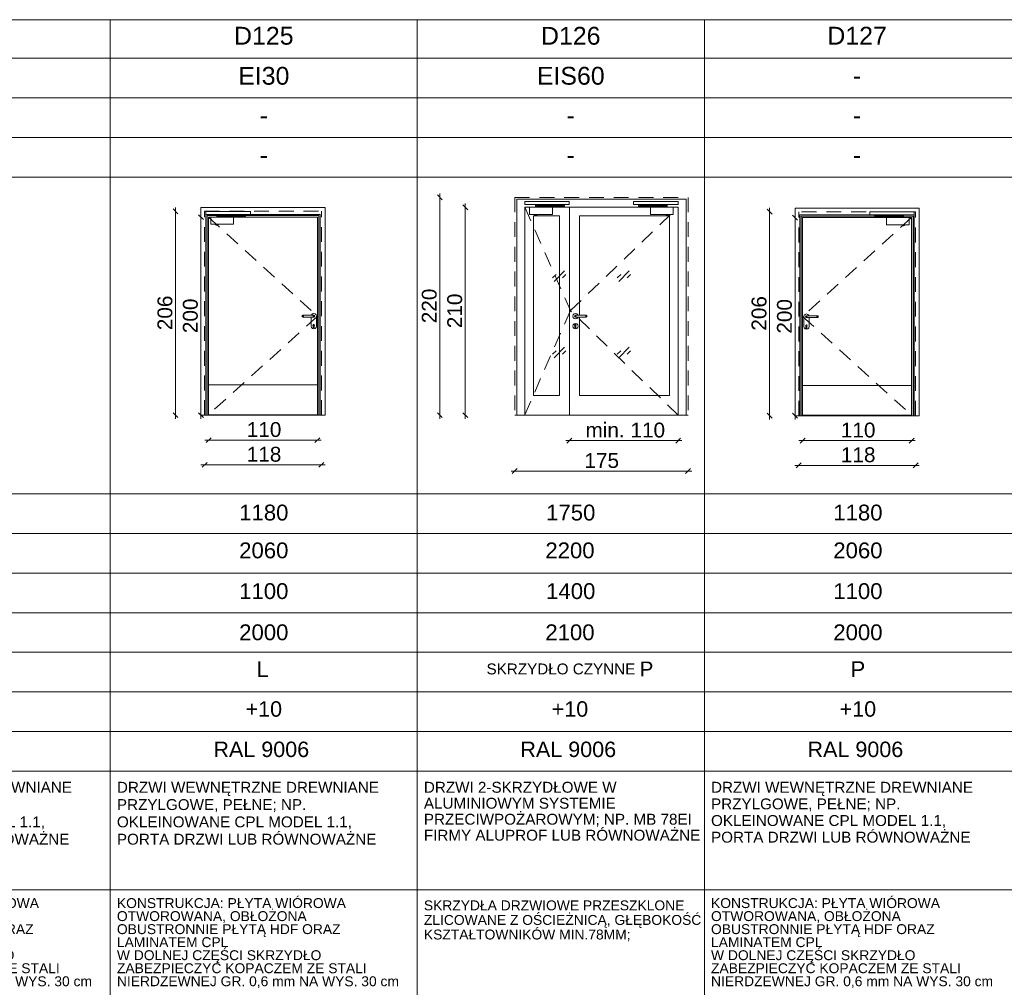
# Paper-space layout 'A-57 ZESTAWIENIE STOLARKI PROJEKTOWANEJ' of a CAD drawing. Header units: millimetres. Extents: x 0 to 900, y 0 to 1010.
# Tile 17 of 63: x 517 to 617, y 101 to 199. Entities that reach past the tile are written whole.
import ezdxf
from ezdxf.xclip import XClip

# ---------------------------------------------------------------- set-up
doc = ezdxf.new("R2010")
doc.units = ezdxf.units.MM
doc.header["$MEASUREMENT"] = 0
doc.header["$XCLIPFRAME"] = 0
doc.linetypes.add('LINIE_3', pattern=[25, 15, -10])
doc.linetypes.add('Przer. długie kreski', pattern=[2.5, 1.5, -1])
doc.layers.add('0_Nr_pióra__1', color=7, linetype='Continuous', lineweight=20)
for name, color, linetype, lineweight, true_color in [('0_Nr_pióra__30', 7, 'Continuous', 5, 0x878787), ('0_Nr_pióra__7', 7, 'Continuous', 18, 0x171717), ('0_Nr_pióra__8', 7, 'Continuous', 13, 0x4c4c4c), ('0_Nr_pióra__94', 7, 'Continuous', 5, 0x3b3b3b)]:
    doc.layers.add(name, color=color, linetype=linetype, lineweight=lineweight, true_color=true_color)
doc.layers.add('A_podrys', color=7, linetype='Continuous')
doc.styles.add('STYL_AUTOMATYCZNY_1', font='arial.ttf')

# ---------------------------------------------------------------- blocks, each defined once
blk = doc.blocks.new('Rysunek_1_1', base_point=(-2089.904, -1946.744))
at = {"layer": '0_Nr_pióra__1', "color": 7, "linetype": 'Continuous', "lineweight": 20}
for p, q in [((560.121, 180.884), (559.621, 181.384)), ((559.871, 181.134), (559.871, 181.509)), ((559.871, 159.134), (559.871, 181.134)), ((533.427, 179.484), (532.927, 179.984)), ((533.177, 179.734), (533.177, 180.109)), ((562.692, 179.884), (562.192, 180.384)), ((562.442, 180.134), (562.442, 180.509)), ((562.442, 159.134), (562.442, 180.134)), ((593.177, 179.684), (593.177, 180.059)), ((533.177, 159.134), (533.177, 179.734)), ((535.993, 178.884), (535.493, 179.384)), ((535.743, 179.134), (535.743, 179.509)), ((535.743, 159.134), (535.743, 179.134)), ((593.427, 179.434), (592.927, 179.934)), ((593.177, 159.084), (593.177, 179.684)), ((595.993, 178.834), (595.493, 179.334)), ((595.743, 179.084), (595.743, 179.459)), ((595.743, 159.084), (595.743, 179.084)), ((532.927, 159.384), (533.427, 158.884)), ((533.177, 158.759), (533.177, 159.134)), ((535.493, 159.384), (535.993, 158.884)), ((535.743, 158.759), (535.743, 159.134)), ((559.621, 159.384), (560.121, 158.884)), ((559.871, 158.759), (559.871, 159.134)), ((562.192, 159.384), (562.692, 158.884)), ((562.442, 158.759), (562.442, 159.134)), ((592.927, 159.334), (593.427, 158.834)), ((595.493, 159.334), (595.993, 158.834)), ((593.177, 158.709), (593.177, 159.084)), ((595.743, 158.709), (595.743, 159.084)), ((536.515, 156.612), (536.14, 156.612)), ((536.765, 156.862), (536.265, 156.362)), ((547.515, 156.612), (536.515, 156.612)), ((547.265, 156.362), (547.765, 156.862)), ((547.89, 156.612), (547.515, 156.612)), ((572.962, 156.561), (572.587, 156.561)), ((573.212, 156.811), (572.712, 156.311)), ((583.942, 156.561), (572.962, 156.561)), ((583.692, 156.311), (584.192, 156.811)), ((584.317, 156.561), (583.942, 156.561)), ((596.14, 156.562), (596.515, 156.562)), ((596.765, 156.812), (596.265, 156.312)), ((596.515, 156.562), (607.515, 156.562)), ((607.265, 156.312), (607.765, 156.812)), ((607.515, 156.562), (607.89, 156.562)), ((536.365, 154.367), (535.865, 153.867)), ((547.665, 153.867), (548.165, 154.367)), ((596.365, 154.317), (595.865, 153.817)), ((607.665, 153.817), (608.165, 154.317)), ((536.115, 154.117), (535.74, 154.117)), ((547.915, 154.117), (536.115, 154.117)), ((548.29, 154.117), (547.915, 154.117)), ((567.442, 153.484), (567.067, 153.484)), ((567.692, 153.734), (567.192, 153.234)), ((584.942, 153.484), (567.442, 153.484)), ((584.692, 153.234), (585.192, 153.734)), ((585.317, 153.484), (584.942, 153.484)), ((595.74, 154.067), (596.115, 154.067)), ((596.115, 154.067), (607.915, 154.067)), ((607.915, 154.067), (608.29, 154.067))]:
    blk.add_line(p, q, dxfattribs=at)
at = {"layer": '0_Nr_pióra__30', "color": 252, "linetype": 'Przer. długie kreski', "lineweight": 5, "true_color": 0x878787}
for p, q in [((567.442, 181.134), (584.942, 181.134)), ((567.442, 181.134), (567.442, 159.134)), ((584.942, 181.134), (584.942, 159.134)), ((568.442, 180.134), (573.062, 169.694)), ((573.062, 169.694), (583.942, 180.134)), ((536.115, 159.134), (536.115, 179.734)), ((536.115, 179.734), (547.915, 179.734)), ((536.515, 179.134), (547.515, 169.134)), ((547.915, 159.134), (547.915, 179.734)), ((596.115, 159.084), (596.115, 179.684)), ((607.915, 179.684), (596.115, 179.684)), ((607.515, 179.084), (596.515, 169.084)), ((607.915, 159.084), (607.915, 179.684)), ((547.515, 169.134), (536.515, 159.184)), ((573.062, 169.694), (568.442, 159.134)), ((583.942, 159.134), (573.062, 169.694)), ((596.515, 169.084), (607.515, 159.134))]:
    blk.add_line(p, q, dxfattribs=at)
at = {"layer": '0_Nr_pióra__30', "color": 252, "linetype": 'Continuous', "lineweight": 5, "true_color": 0x878787}
for p, q in [((535.745, 159.134), (535.745, 180.104)), ((535.745, 180.104), (548.285, 180.104)), ((548.285, 180.104), (548.285, 159.134)), ((567.642, 180.934), (584.742, 180.934)), ((567.642, 180.934), (567.642, 159.134)), ((568.442, 180.134), (568.442, 159.134)), ((583.942, 180.134), (568.442, 180.134)), ((572.962, 159.134), (572.962, 180.134)), ((583.942, 180.134), (583.942, 159.134)), ((584.742, 180.934), (584.742, 159.134)), ((595.745, 180.054), (595.745, 159.084)), ((608.285, 180.054), (595.745, 180.054)), ((608.285, 159.084), (608.285, 180.054)), ((536.245, 179.404), (536.245, 159.134)), ((547.785, 179.404), (536.245, 179.404)), ((536.365, 179.284), (536.365, 159.134)), ((547.665, 179.284), (536.365, 179.284)), ((536.515, 159.134), (536.515, 179.134)), ((536.515, 179.134), (547.515, 179.134)), ((547.515, 179.134), (547.515, 159.134)), ((547.665, 159.134), (547.665, 179.284)), ((547.785, 159.134), (547.785, 179.404)), ((569.322, 161.134), (569.322, 179.254)), ((569.322, 179.254), (571.962, 179.254)), ((571.962, 179.254), (571.962, 161.134)), ((573.962, 179.254), (573.962, 169.234)), ((583.062, 179.254), (573.962, 179.254)), ((583.062, 161.134), (583.062, 179.254)), ((596.245, 159.084), (596.245, 179.354)), ((596.245, 179.354), (607.785, 179.354)), ((596.365, 159.084), (596.365, 179.234)), ((596.365, 179.234), (607.665, 179.234)), ((596.515, 179.084), (596.515, 159.084)), ((607.515, 179.084), (596.515, 179.084)), ((607.515, 159.084), (607.515, 179.084)), ((607.665, 179.234), (607.665, 159.084)), ((607.785, 179.354), (607.785, 159.084)), ((571.258, 172.992), (571.611, 173.346)), ((571.404, 172.638), (572.465, 173.699)), ((572.258, 172.992), (572.611, 173.346)), ((577.788, 172.992), (578.142, 173.346)), ((577.935, 172.638), (578.995, 173.699)), ((578.788, 172.992), (579.142, 173.346)), ((545.964, 169.205), (545.935, 169.134)), ((545.935, 169.134), (545.964, 169.064)), ((545.98, 169.205), (545.952, 169.134)), ((545.952, 169.134), (545.98, 169.064)), ((546.035, 169.234), (545.964, 169.205)), ((545.964, 169.064), (546.035, 169.034)), ((546.028, 169.205), (546.007, 169.134)), ((546.007, 169.134), (546.028, 169.064)), ((547.135, 169.234), (546.035, 169.234)), ((546.1, 169.205), (546.089, 169.134)), ((546.089, 169.134), (546.1, 169.064)), ((546.892, 169.234), (546.901, 169.269)), ((546.901, 169.269), (547, 169.368)), ((547, 169.368), (547.135, 169.404)), ((547.07, 169.205), (547.082, 169.134)), ((547.082, 169.134), (547.07, 169.064)), ((547.135, 169.404), (547.27, 169.368)), ((547.135, 169.234), (547.206, 169.205)), ((547.206, 169.064), (547.135, 169.034)), ((547.142, 169.205), (547.163, 169.134)), ((547.163, 169.134), (547.142, 169.064)), ((547.19, 169.205), (547.218, 169.134)), ((547.218, 169.134), (547.19, 169.064)), ((547.206, 169.205), (547.235, 169.134)), ((547.235, 169.134), (547.206, 169.064)), ((547.27, 169.368), (547.369, 169.269)), ((547.369, 169.269), (547.405, 169.134)), ((547.405, 168.134), (547.405, 169.134)), ((573.329, 169.269), (573.292, 169.134)), ((573.292, 169.134), (573.329, 168.999)), ((573.427, 169.368), (573.329, 169.269)), ((573.562, 169.404), (573.427, 169.368)), ((573.492, 169.205), (573.462, 169.134)), ((573.462, 169.134), (573.492, 169.064)), ((573.507, 169.205), (573.48, 169.134)), ((573.48, 169.134), (573.507, 169.064)), ((573.562, 169.234), (573.492, 169.205)), ((573.492, 169.064), (573.562, 169.034)), ((573.555, 169.205), (573.534, 169.134)), ((573.534, 169.134), (573.555, 169.064)), ((573.697, 169.368), (573.562, 169.404)), ((573.562, 169.234), (574.662, 169.234)), ((573.627, 169.205), (573.616, 169.134)), ((573.616, 169.134), (573.627, 169.064)), ((573.796, 169.269), (573.697, 169.368)), ((573.806, 169.234), (573.796, 169.269)), ((574.597, 169.205), (574.609, 169.134)), ((574.609, 169.134), (574.597, 169.064)), ((574.662, 169.234), (574.733, 169.205)), ((574.733, 169.064), (574.662, 169.034)), ((574.669, 169.205), (574.691, 169.134)), ((574.691, 169.134), (574.669, 169.064)), ((574.718, 169.205), (574.745, 169.134)), ((574.745, 169.134), (574.718, 169.064)), ((574.733, 169.205), (574.762, 169.134)), ((574.762, 169.134), (574.733, 169.064)), ((596.661, 169.219), (596.625, 169.084)), ((596.625, 168.084), (596.625, 169.084)), ((596.76, 169.318), (596.661, 169.219)), ((596.895, 169.354), (596.76, 169.318)), ((596.824, 169.155), (596.795, 169.084)), ((596.795, 169.084), (596.824, 169.014)), ((596.84, 169.155), (596.812, 169.084)), ((596.812, 169.084), (596.84, 169.014)), ((596.895, 169.184), (596.824, 169.155)), ((596.888, 169.155), (596.867, 169.084)), ((596.867, 169.084), (596.888, 169.014)), ((597.03, 169.318), (596.895, 169.354)), ((596.895, 169.184), (597.995, 169.184)), ((596.96, 169.155), (596.949, 169.084)), ((596.949, 169.084), (596.96, 169.014)), ((597.129, 169.219), (597.03, 169.318)), ((597.138, 169.184), (597.129, 169.219)), ((597.93, 169.155), (597.942, 169.084)), ((597.942, 169.084), (597.93, 169.014)), ((597.995, 169.184), (598.066, 169.155)), ((598.002, 169.155), (598.023, 169.084)), ((598.023, 169.084), (598.002, 169.014)), ((598.05, 169.155), (598.078, 169.084)), ((598.078, 169.084), (598.05, 169.014)), ((598.066, 169.155), (598.095, 169.084)), ((598.095, 169.084), (598.066, 169.014)), ((547.135, 169.034), (546.035, 169.034)), ((546.865, 168.134), (546.865, 169.034)), ((546.901, 167.999), (546.865, 168.134)), ((547.081, 168.286), (547.06, 168.231)), ((547.085, 168.178), (547.06, 168.231)), ((547.081, 168.286), (547.135, 168.308)), ((547.085, 168.178), (547.085, 168.009)), ((547.135, 168.308), (547.189, 168.286)), ((547.21, 168.231), (547.185, 168.178)), ((547.185, 168.178), (547.185, 168.009)), ((547.21, 168.231), (547.189, 168.286)), ((547.405, 168.134), (547.369, 167.999)), ((573.329, 168.269), (573.292, 168.134)), ((573.292, 168.134), (573.329, 167.999)), ((573.329, 168.999), (573.427, 168.9)), ((573.427, 168.368), (573.329, 168.269)), ((573.427, 168.9), (573.562, 168.864)), ((573.562, 168.404), (573.427, 168.368)), ((573.488, 168.231), (573.509, 168.286)), ((573.512, 168.178), (573.488, 168.231)), ((573.509, 168.286), (573.562, 168.308)), ((573.512, 168.178), (573.512, 168.009)), ((573.562, 169.034), (574.662, 169.034)), ((573.562, 168.864), (573.697, 168.9)), ((573.697, 168.368), (573.562, 168.404)), ((573.562, 168.308), (573.616, 168.286)), ((573.612, 168.009), (573.612, 168.178)), ((573.616, 168.286), (573.637, 168.231)), ((573.697, 168.9), (573.796, 168.999)), ((573.796, 168.269), (573.697, 168.368)), ((573.796, 168.999), (573.806, 169.034)), ((573.832, 168.134), (573.796, 168.269)), ((573.796, 167.999), (573.832, 168.134)), ((573.962, 169.034), (573.962, 161.134)), ((596.625, 168.084), (596.661, 167.949)), ((596.82, 168.181), (596.841, 168.236)), ((596.82, 168.181), (596.845, 168.128)), ((596.824, 169.014), (596.895, 168.984)), ((596.895, 168.259), (596.841, 168.236)), ((596.845, 168.128), (596.845, 167.959)), ((596.895, 168.984), (597.995, 168.984)), ((596.949, 168.236), (596.895, 168.259)), ((596.945, 168.128), (596.97, 168.181)), ((596.945, 168.128), (596.945, 167.959)), ((596.949, 168.236), (596.97, 168.181)), ((597.129, 167.949), (597.165, 168.084)), ((597.165, 168.084), (597.165, 168.984)), ((598.066, 169.014), (597.995, 168.984)), ((547, 167.9), (546.901, 167.999)), ((547.135, 167.864), (547, 167.9)), ((547.085, 168.009), (547.1, 167.974)), ((547.1, 167.974), (547.135, 167.959)), ((547.135, 167.959), (547.17, 167.974)), ((547.27, 167.9), (547.135, 167.864)), ((547.17, 167.974), (547.185, 168.009)), ((547.369, 167.999), (547.27, 167.9)), ((573.329, 167.999), (573.427, 167.9)), ((573.427, 167.9), (573.562, 167.864)), ((573.512, 168.009), (573.527, 167.974)), ((573.527, 167.974), (573.562, 167.959)), ((573.562, 167.959), (573.598, 167.974)), ((573.562, 167.864), (573.697, 167.9)), ((573.598, 167.974), (573.612, 168.009)), ((573.697, 167.9), (573.796, 167.999)), ((596.661, 167.949), (596.76, 167.85)), ((596.76, 167.85), (596.895, 167.814)), ((596.86, 167.924), (596.845, 167.959)), ((596.895, 167.909), (596.86, 167.924)), ((596.93, 167.924), (596.895, 167.909)), ((596.895, 167.814), (597.03, 167.85)), ((596.945, 167.959), (596.93, 167.924)), ((597.03, 167.85), (597.129, 167.949)), ((571.258, 165.295), (571.611, 165.648)), ((571.404, 164.941), (572.465, 166.002)), ((572.258, 165.295), (572.611, 165.648)), ((577.788, 165.295), (578.142, 165.648)), ((577.935, 164.941), (578.995, 166.002)), ((578.788, 165.295), (579.142, 165.648)), ((536.515, 162.184), (547.515, 162.184)), ((607.515, 162.134), (596.515, 162.134)), ((571.962, 161.134), (569.322, 161.134)), ((573.962, 161.134), (583.062, 161.134)), ((548.285, 159.134), (535.745, 159.134)), ((536.515, 159.184), (547.515, 159.184)), ((567.442, 159.134), (584.942, 159.134)), ((607.515, 159.134), (596.515, 159.134)), ((595.745, 159.084), (608.285, 159.084))]:
    blk.add_line(p, q, dxfattribs=at)
at = {"layer": '0_Nr_pióra__8', "color": 251, "linetype": 'LINIE_3', "lineweight": 13, "true_color": 0x4c4c4c, "flags": 128}
for points in [[(572.942, 180.404), (572.942, 180.704), (568.442, 180.704), (568.442, 180.404)], [(571.249, 180.134), (568.942, 180.134), (568.942, 179.41), (571.249, 179.41)], [(569.542, 180.157), (569.542, 180.34), (572.349, 180.34), (572.349, 180.388), (572.454, 180.388), (572.454, 180.242), (569.63, 180.242), (569.63, 180.157)], [(569.624, 180.157), (569.547, 180.157), (569.547, 180.134), (569.624, 180.134)], [(572.36, 180.388), (572.445, 180.388), (572.445, 180.404), (572.36, 180.404)], [(579.442, 180.404), (579.442, 180.704), (583.942, 180.704), (583.942, 180.404)], [(582.843, 180.157), (582.843, 180.34), (580.036, 180.34), (580.036, 180.388), (579.931, 180.388), (579.931, 180.242), (582.754, 180.242), (582.754, 180.157)], [(580.025, 180.388), (579.939, 180.388), (579.939, 180.404), (580.025, 180.404)], [(581.136, 180.134), (583.443, 180.134), (583.443, 179.41), (581.136, 179.41)], [(582.761, 180.157), (582.838, 180.157), (582.838, 180.134), (582.761, 180.134)], [(540.745, 179.404), (540.745, 179.704), (536.245, 179.704), (536.245, 179.404)], [(539.052, 179.134), (536.745, 179.134), (536.745, 178.41), (539.052, 178.41)], [(537.345, 179.157), (537.345, 179.34), (540.151, 179.34), (540.151, 179.388), (540.257, 179.388), (540.257, 179.242), (537.433, 179.242), (537.433, 179.157)], [(537.427, 179.157), (537.35, 179.157), (537.35, 179.134), (537.427, 179.134)], [(540.163, 179.388), (540.248, 179.388), (540.248, 179.404), (540.163, 179.404)], [(603.285, 179.354), (603.285, 179.654), (607.785, 179.654), (607.785, 179.354)], [(606.686, 179.107), (606.686, 179.29), (603.879, 179.29), (603.879, 179.338), (603.773, 179.338), (603.773, 179.192), (606.597, 179.192), (606.597, 179.107)], [(603.867, 179.338), (603.782, 179.338), (603.782, 179.354), (603.867, 179.354)], [(604.979, 179.084), (607.285, 179.084), (607.285, 178.36), (604.979, 178.36)], [(606.604, 179.107), (606.68, 179.107), (606.68, 179.084), (606.604, 179.084)]]:
    blk.add_lwpolyline(points, close=True, dxfattribs=at)
for points in [[(569.69, 179.41), (569.415, 179.41), (569.415, 179.384, 0.458316), (569.69, 179.384)], [(582.695, 179.41), (582.97, 179.41), (582.97, 179.384, -0.458316), (582.695, 179.384)], [(537.493, 178.41), (537.217, 178.41), (537.217, 178.384, 0.458316), (537.493, 178.384)], [(606.538, 178.36), (606.813, 178.36), (606.813, 178.334, -0.458316), (606.538, 178.334)]]:
    blk.add_lwpolyline(points, format="xyb", close=True, dxfattribs=at)
at = {"layer": '0_Nr_pióra__94', "color": 250, "linetype": 'Continuous', "lineweight": 5, "true_color": 0x3b3b3b}
for p, q in [((78.596, 199.076), (793.596, 199.076)), ((526.596, 199.076), (526.596, 6.684)), ((557.596, 199.076), (557.596, 6.684)), ((586.596, 199.076), (586.596, 6.684)), ((793.596, 195.184), (80.596, 195.184)), ((793.596, 191.184), (80.596, 191.184)), ((793.596, 187.184), (80.596, 187.184)), ((793.596, 183.184), (80.596, 183.184)), ((78.596, 151.184), (793.596, 151.184)), ((77.45, 147.184), (793.596, 147.184)), ((78.596, 143.184), (793.596, 143.184)), ((77.45, 139.184), (793.596, 139.184)), ((78.596, 135.184), (793.596, 135.184)), ((63.268, 131.184), (793.596, 131.184)), ((78.596, 127.184), (793.596, 127.184)), ((78.596, 123.184), (793.596, 123.184)), ((78.596, 111.184), (793.596, 111.184))]:
    blk.add_line(p, q, dxfattribs=at)
at = {"layer": '0_Nr_pióra__1', "color": 7, "linetype": 'Continuous', "lineweight": 20, "char_height": 1.5, "width": 3.43226, "attachment_point": 7, "rotation": 90, "style": 'STYL_AUTOMATYCZNY_1'}
for s, insert in [('\\A1;{\\pql;\\fArial|b0|i0|c238|p0;\\W1.000000;206}', (532.877, 167.718)), ('\\A1;{\\pql;\\fArial|b0|i0|c238|p0;\\W1.000000;220}', (559.571, 168.418)), ('\\A1;{\\pql;\\fArial|b0|i0|c238|p0;\\W1.000000;210}', (562.142, 167.918)), ('\\A1;{\\pql;\\fArial|b0|i0|c238|p0;\\W1.000000;200}', (535.443, 167.418)), ('\\A1;{\\pql;\\fArial|b0|i0|c238|p0;\\W1.000000;206}', (592.877, 167.668)), ('\\A1;{\\pql;\\fArial|b0|i0|c238|p0;\\W1.000000;200}', (595.443, 167.368))]:
    blk.add_mtext(s, dxfattribs=dict(at, insert=insert))
at = {"layer": '0_Nr_pióra__1', "color": 7, "linetype": 'Continuous', "lineweight": 20, "char_height": 1.5, "attachment_point": 7, "style": 'STYL_AUTOMATYCZNY_1'}
for s, insert, width in [('\\A1;{\\pql;\\fArial|b0|i0|c238|p0;\\W1.000000;min. 110}', (574.584, 156.861), 7.73739), ('\\A1;{\\pql;\\fArial|b0|i0|c238|p0;\\W1.000000;110}', (540.375, 156.912), 3.27958), ('\\A1;{\\pql;\\fArial|b0|i0|c238|p0;\\W1.000000;110}', (600.375, 156.862), 3.27958), ('\\A1;{\\pql;\\fArial|b0|i0|c238|p0;\\W1.000000;118}', (540.375, 154.417), 3.27958), ('\\A1;{\\pql;\\fArial|b0|i0|c238|p0;\\W1.000000;175}', (574.476, 153.784), 3.43226), ('\\A1;{\\pql;\\fArial|b0|i0|c238|p0;\\W1.000000;118}', (600.375, 154.367), 3.27958)]:
    blk.add_mtext(s, dxfattribs=dict(at, insert=insert, width=width))
at = {"layer": '0_Nr_pióra__7', "color": 250, "linetype": 'Continuous', "lineweight": 18, "true_color": 0x171717, "style": 'STYL_AUTOMATYCZNY_1'}
for s, insert, char_height, attachment_point in [('\\A1;{\\pqc;\\fArial|b0|i0|c238|p0;\\W1.000000;D125}', (542.096, 196.53), 1.8, 8), ('\\A1;{\\pqc;\\fArial|b0|i0|c238|p0;\\W1.000000;D126}', (573.096, 196.526), 1.8, 8), ('\\A1;{\\pqc;\\fArial|b0|i0|c238|p0;\\W1.000000;D127}', (602.015, 196.56), 1.8, 8), ('\\A1;{\\pqc;\\fArial|b0|i0|c238|p0;\\W1.000000;EI30}', (542.096, 192.485), 1.8, 8), ('\\A1;{\\pqc;\\fArial|b0|i0|c238|p0;\\W1.000000;EIS60}', (573.096, 192.487), 1.8, 8), ('\\A1;{\\pqc;\\fArial|b0|i0|c238|p0;\\W1.000000;-}', (602.015, 192.517), 1.8, 8), ('\\A1;{\\pqc;\\fArial|b0|i0|c238|p0;\\W1.000000;-}', (542.096, 188.517), 1.8, 8), ('\\A1;{\\pqc;\\fArial|b0|i0|c238|p0;\\W1.000000;-}', (573.096, 188.517), 1.8, 8), ('\\A1;{\\pqc;\\fArial|b0|i0|c238|p0;\\W1.000000;-}', (602.015, 188.517), 1.8, 8), ('\\A1;{\\pqc;\\fArial|b0|i0|c238|p0;\\W1.000000;-}', (542.096, 184.526), 1.8, 8), ('\\A1;{\\pqc;\\fArial|b0|i0|c238|p0;\\W1.000000;-}', (573.096, 184.526), 1.8, 8), ('\\A1;{\\pqc;\\fArial|b0|i0|c238|p0;\\W1.000000;-}', (602.015, 184.526), 1.8, 8), ('\\A1;{\\pqc;\\fArial|b0|i0|c238|p0;\\W1.000000;1180}', (542.096, 148.477), 1.6, 8), ('\\A1;{\\pqc;\\fArial|b0|i0|c238|p0;\\W1.000000;1750}', (573.096, 148.477), 1.6, 8), ('\\A1;{\\pqc;\\fArial|b0|i0|c238|p0;\\W1.000000;1180}', (602.096, 148.477), 1.6, 8), ('\\A1;{\\pqc;\\fArial|b0|i0|c238|p0;\\W1.000000;2060}', (542.096, 144.657), 1.6, 8), ('\\A1;{\\pqc;\\fArial|b0|i0|c238|p0;\\W1.000000;2200}', (573.015, 144.657), 1.6, 8), ('\\A1;{\\pqc;\\fArial|b0|i0|c238|p0;\\W1.000000;2060}', (602.096, 144.657), 1.6, 8), ('\\A1;{\\pqc;\\fArial|b0|i0|c238|p0;\\W1.000000;1100}', (542.096, 140.543), 1.6, 8), ('\\A1;{\\pqc;\\fArial|b0|i0|c238|p0;\\W1.000000;1400}', (573.096, 140.543), 1.6, 8), ('\\A1;{\\pqc;\\fArial|b0|i0|c238|p0;\\W1.000000;1100}', (602.096, 140.543), 1.6, 8), ('\\A1;{\\pqc;\\fArial|b0|i0|c238|p0;\\W1.000000;2000}', (542.096, 136.383), 1.6, 8), ('\\A1;{\\pqc;\\fArial|b0|i0|c238|p0;\\W1.000000;2100}', (573.015, 136.383), 1.6, 8), ('\\A1;{\\pqc;\\fArial|b0|i0|c238|p0;\\W1.000000;2000}', (602.096, 136.383), 1.6, 8), ('\\A1;{\\pqc;\\fArial|b0|i0|c238|p0;\\W1.000000;L}', (541.971, 132.679), 1.6, 8), ('\\A1;{\\pqc;\\fArial|b0|i0|c238|p0;\\W1.000000;SKRZYDŁO CZYNNE \\fArial|b0|i0|c238|p0;\\H1.363636x;\\W1.000000;P}', (573.015, 134.256), 1.1, 2), ('\\A1;{\\pqc;\\fArial|b0|i0|c238|p0;\\W1.000000;P}', (602.096, 132.679), 1.6, 8), ('\\A1;{\\pqc;\\fArial|b0|i0|c238|p0;\\W1.000000;+10}', (542.096, 128.66), 1.55668, 8), ('\\A1;{\\pqc;\\fArial|b0|i0|c238|p0;\\W1.000000;+10}', (573.015, 128.66), 1.55668, 8), ('\\A1;{\\pqc;\\fArial|b0|i0|c238|p0;\\W1.000000;+10}', (602.096, 128.66), 1.55668, 8), ('\\A1;{\\pqc;\\fArial|b0|i0|c238|p0;\\W1.000000;RAL 9006}', (541.842, 124.585), 1.55668, 8), ('\\A1;{\\pqc;\\fArial|b0|i0|c238|p0;\\W1.000000;RAL 9006}', (572.842, 124.585), 1.55668, 8), ('\\A1;{\\pqc;\\fArial|b0|i0|c238|p0;\\W1.000000;RAL 9006}', (601.842, 124.585), 1.55668, 8)]:
    blk.add_mtext(s, dxfattribs=dict(at, insert=insert, char_height=char_height, attachment_point=attachment_point))
at = {"layer": '0_Nr_pióra__7', "color": 250, "linetype": 'Continuous', "lineweight": 18, "true_color": 0x171717, "attachment_point": 1, "style": 'STYL_AUTOMATYCZNY_1'}
for s, insert, char_height, width, line_spacing_factor in [('\\A1;{\\pql;\\fArial|b0|i0|c238|p0;\\W1.000000;DRZWI WEWNĘTRZNE DREWNIANE \\fArial|b0|i0|c238|p0;\\W1.000000;PRZYLGOWE, PEŁNE; NP. OKLEINOWANE \\fArial|b0|i0|c238|p0;\\W1.000000;CPL MODEL 1.1,  PORTA DRZWI LUB \\fArial|b0|i0|c238|p0;\\W1.000000;RÓWNOWAŻNE}', (496.262, 122.105), 1.1, 29.45911, 0.953531), ('\\A1;{\\pql;\\fArial|b0|i0|c238|p0;\\W1.000000;DRZWI WEWNĘTRZNE DREWNIANE \\fArial|b0|i0|c238|p0;\\W1.000000;PRZYLGOWE, PEŁNE; NP. OKLEINOWANE \\fArial|b0|i0|c238|p0;\\W1.000000;CPL MODEL 1.1,  PORTA DRZWI LUB \\fArial|b0|i0|c238|p0;\\W1.000000;RÓWNOWAŻNE}', (527.262, 122.105), 1.1, 29.45911, 0.953531), ('\\A1;{\\pql;\\fArial|b0|i0|c238|p0;\\W1.000000;DRZWI 2-SKRZYDŁOWE W ALUMINIOWYM SYSTEMIE PRZECIWPOŻAROWYM; NP. MB 78EI FIRMY ALUPROF LUB RÓWNOWAŻNE}', (558.262, 122.105), 1.1, 28, 0.880475), ('\\A1;{\\pql;\\fArial|b0|i0|c238|p0;\\W1.000000;DRZWI WEWNĘTRZNE DREWNIANE \\fArial|b0|i0|c238|p0;\\W1.000000;PRZYLGOWE, PEŁNE; NP. OKLEINOWANE \\fArial|b0|i0|c238|p0;\\W1.000000;CPL MODEL 1.1,  PORTA DRZWI LUB \\fArial|b0|i0|c238|p0;\\W1.000000;RÓWNOWAŻNE}', (587.262, 122.105), 1.1, 29.45911, 0.916119), ('\\A1;{\\pql;\\fArial|b0|i0|c238|p0;\\W1.000000;KONSTRUKCJA: PŁYTA WIÓROWA OTWOROWANA, OBŁOŻONA OBUSTRONNIE PŁYTĄ HDF ORAZ LAMINATEM CPL\\P\\pql;\\fArial|b0|i0|c238|p0;\\W1.000000;W DOLNEJ CZĘŚCI SKRZYDŁO ZABEZPIECZYĆ KOPACZEM ZE STALI NIERDZEWNEJ GR. 0,6 mm NA WYS. 30 cm}', (496.262, 110.357), 1, 29.45911, 0.789177), ('\\A1;{\\pql;\\fArial|b0|i0|c238|p0;\\W1.000000;KONSTRUKCJA: PŁYTA WIÓROWA OTWOROWANA, OBŁOŻONA OBUSTRONNIE PŁYTĄ HDF ORAZ LAMINATEM CPL\\P\\pql;\\fArial|b0|i0|c238|p0;\\W1.000000;W DOLNEJ CZĘŚCI SKRZYDŁO ZABEZPIECZYĆ KOPACZEM ZE STALI NIERDZEWNEJ GR. 0,6 mm NA WYS. 30 cm}', (527.262, 110.357), 1, 29.45911, 0.789177), ('\\A1;{\\pql;\\fArial|b0|i0|c238|p0;\\W1.000000;KONSTRUKCJA: PŁYTA WIÓROWA OTWOROWANA, OBŁOŻONA OBUSTRONNIE PŁYTĄ HDF ORAZ LAMINATEM CPL\\P\\pql;\\fArial|b0|i0|c238|p0;\\W1.000000;W DOLNEJ CZĘŚCI SKRZYDŁO ZABEZPIECZYĆ KOPACZEM ZE STALI NIERDZEWNEJ GR. 0,6 mm NA WYS. 30 cm}', (587.262, 110.357), 1, 29.45911, 0.789177), ('\\A1;{\\pql;\\fArial|b0|i0|c238|p0;\\W1.000000;SKRZYDŁA DRZWIOWE PRZESZKLONE \\fArial|b0|i0|c238|p0;\\W1.000000;ZLICOWANE Z OŚCIEŻNICĄ, \\fArial|b0|i0|c238|p0;\\W1.000000;GŁĘBOKOŚĆ KSZTAŁTOWNIKÓW \\fArial|b0|i0|c238|p0;\\W1.000000;MIN.78MM;}', (558.262, 110.128), 1, 28, 0.883417)]:
    blk.add_mtext(s, dxfattribs=dict(at, insert=insert, char_height=char_height, width=width, line_spacing_factor=line_spacing_factor))

psp = doc.layouts.new('A-57 ZESTAWIENIE STOLARKI PROJEKTOWANEJ')

# ---------------------------------------------------------------- block references
at = {"layer": 'A_podrys', "color": 37, "linetype": 'Continuous', "lineweight": 5, "true_color": 0x656532}
ref = psp.add_blockref('Rysunek_1_1', (-2089.904, -1946.744), dxfattribs=at)
XClip(ref).set_block_clipping_path([(28.6628210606, 4.9003190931), (892.6953650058, 1005.4179299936)])

doc.saveas('drawing.dxf')
